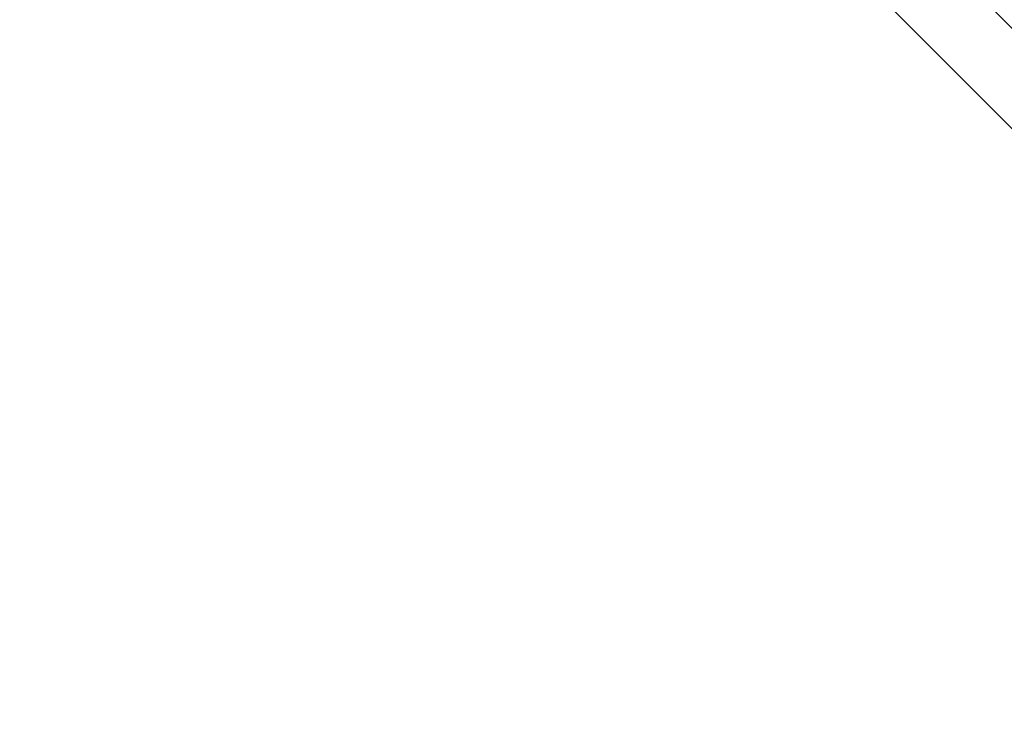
# Model space of a CAD drawing. Header units: millimetres. Extents: x -630 to 192, y -7 to 1615.
# Tile 23 of 249: x -587.18 to -577.37, y 41.41 to 48.36. Entities that reach past the tile are written whole.
import ezdxf

# ---------------------------------------------------------------- set-up
doc = ezdxf.new("R2010")
doc.units = ezdxf.units.MM
doc.header["$MEASUREMENT"] = 0
doc.layers.add('OVIDIO 160x80x72h', color=7, linetype='Continuous')

msp = doc.modelspace()

# ---------------------------------------------------------------- linework, layer by layer
at = {"layer": 'OVIDIO 160x80x72h', "extrusion": (0.108979, 0.202852, 0.973126)}
for points in [[(553.5254, 272.455), (553.5254, 433.1109)], [(553.5254, 433.1109), (553.5254, 272.455)], [(553.2299, 433.1109), (553.2299, 272.455)], [(552.9345, 433.1109), (552.9345, 272.455)], [(552.9345, 272.455), (552.9345, 433.1109)]]:
    msp.add_lwpolyline(points, dxfattribs=at)
at = {"layer": 'OVIDIO 160x80x72h', "extrusion": (0.021464, 0.046296, 0.998697)}
for points in [[(559.0309, 153.3604), (559.0309, 254.663)], [(560.5168, 154.3242), (560.5168, 254.8372)]]:
    msp.add_lwpolyline(points, dxfattribs=at)
at = {"layer": 'OVIDIO 160x80x72h', "extrusion": (0.235702, 0.235702, 0.942809)}
for points in [[(442.3418, 639.8066), (442.3418, 530.7288)], [(441.3931, 530.7288), (441.3931, 639.8066)], [(439.4957, 639.8066), (439.4957, 530.7288)], [(438.547, 530.7288), (438.547, 639.8066)], [(426.0061, 618.8965), (426.0061, 513.4885)], [(422.4996, 613.8023), (422.4996, 509.2619)]]:
    msp.add_lwpolyline(points, dxfattribs=at)
at = {"layer": 'OVIDIO 160x80x72h', "extrusion": (0.108989, 0.202866, 0.973122)}
for points in [[(552.524, 416.5061), (552.524, 359.125)], [(552.524, 359.125), (552.524, 416.5061)], [(551.811, 359.125), (551.811, 416.5061)]]:
    msp.add_lwpolyline(points, dxfattribs=at)
at = {"layer": 'OVIDIO 160x80x72h', "extrusion": (0.108986, 0.202861, 0.973124)}
for points in [[(551.0986, 359.1201), (551.0986, 416.5012)], [(551.0986, 416.5012), (551.0986, 359.1201)]]:
    msp.add_lwpolyline(points, dxfattribs=at)
at = {"layer": 'OVIDIO 160x80x72h', "extrusion": (0.202852, 0.108979, 0.973126)}
for points in [[(290.563, 519.5545), (290.563, 680.2104)], [(290.563, 680.2104), (290.563, 519.5545)], [(290.2675, 680.2104), (290.2675, 519.5545)], [(289.9721, 519.5545), (289.9721, 680.2104)], [(289.9721, 680.2104), (289.9721, 519.5545)]]:
    msp.add_lwpolyline(points, dxfattribs=at)
at = {"layer": 'OVIDIO 160x80x72h', "extrusion": (0.046296, 0.021464, 0.998697)}
for points in [[(268.0672, 456.0707), (268.0672, 557.3752)], [(266.581, 457.0389), (266.581, 557.5502)]]:
    msp.add_lwpolyline(points, dxfattribs=at)
at = {"layer": 'OVIDIO 160x80x72h'}
for points in [[(-566.8675, 36.8448), (-586.0377, 56.0149)], [(-585.8242, 55.8015), (-567.0809, 37.0582)], [(-578.5248, 49.5021), (-573.3803, 44.3576)]]:
    msp.add_lwpolyline(points, dxfattribs=at)
at = {"layer": 'OVIDIO 160x80x72h', "extrusion": (0.881208, -0.265507, 0.391124)}
for points in [[(-115.7444, 836.9468), (-161.3641, 896.1669)], [(-161.3641, 896.1669), (-115.7444, 836.9468)]]:
    msp.add_lwpolyline(points, dxfattribs=at)
at = {"layer": 'OVIDIO 160x80x72h', "extrusion": (0.881275, -0.265352, 0.391079)}
for points in [[(-115.7834, 838.2292), (-158.1672, 893.2789)], [(-158.1672, 893.2789), (-115.7834, 838.2292)], [(-115.9626, 838.0917), (-158.3462, 893.1411)], [(-158.3462, 893.1411), (-115.9626, 838.0917)]]:
    msp.add_lwpolyline(points, dxfattribs=at)
at = {"layer": 'OVIDIO 160x80x72h', "extrusion": (0.881185, -0.265561, 0.391139)}
for points in [[(-162.1255, 895.6349), (-115.8052, 835.5167)], [(-115.8052, 835.5167), (-162.1255, 895.6349)]]:
    msp.add_lwpolyline(points, dxfattribs=at)
at = {"layer": 'OVIDIO 160x80x72h', "extrusion": (0.881274, -0.265352, 0.39108)}
msp.add_lwpolyline([(-113.8201, 823.8547), (-158.133, 881.4098)], dxfattribs=at)

doc.saveas('drawing.dxf')
